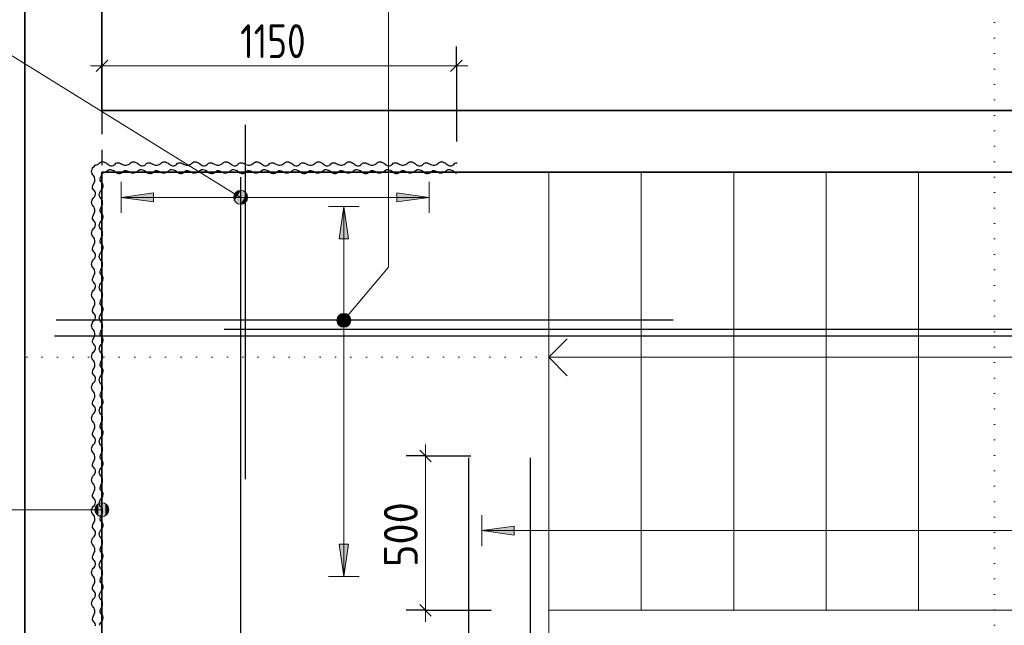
# Model space of a CAD drawing. Header units: millimetres. Extents: x 0 to 21005, y 0 to 14850.
# Tile 11 of 20: x 2322 to 5517, y 10582 to 12545. Entities that reach past the tile are written whole.
import ezdxf

# ---------------------------------------------------------------- set-up
doc = ezdxf.new("R2010")
doc.units = ezdxf.units.MM
doc.linetypes.add('______5', pattern=[550, 400, -50, 50, -50])
doc.linetypes.add('______9', pattern=[50, 0, -50])
doc.layers.add('ЖБ Лестница', color=7, linetype='Continuous', lineweight=25, true_color=0xe0e0ff)
doc.layers.add('ЖБ Стена верхний уровень', color=7, linetype='Continuous', lineweight=25, true_color=0x006e00)
for name, color, linetype, lineweight in [('Обрамление П-обр. равн.', 7, 'Continuous', 25), ('Общий01', 7, 'Continuous', 13), ('Общий02', 7, 'Continuous', 18), ('Примечания', 7, 'Continuous', 13), ('Размерная линия_ общее', 7, 'Continuous', 13), ('Текст_ общее', 7, 'Continuous', 25), ('Фоновоя арматура Х1', 7, 'Continuous', 25)]:
    doc.layers.add(name, color=color, linetype=linetype, lineweight=lineweight)
doc.layers.add('Оси', color=7, linetype='______5', true_color=0x656565)
doc.styles.add('ISOCPEUR', font='txt')

msp = doc.modelspace()

# ---------------------------------------------------------------- hatches: boundary and pattern name
at = {"layer": 'Общий02', "linetype": 'Continuous', "lineweight": 13, "transparency": 33554687}
for points in [[(2755.8, 11984.1), (2650.8, 11969.1), (2755.8, 11954.1)], [(3926.3, 10903.6), (3821.3, 10888.6), (3926.3, 10873.6)], [(3358.3, 10845.2), (3373.3, 10740.2), (3388.3, 10845.2)]]:
    msp.add_hatch(color=7, dxfattribs=at).paths.add_polyline_path(points)
for points in [[(3545.8, 11984.1), (3650.8, 11969.1), (3545.8, 11954.1)], [(3358.3, 11834.9), (3373.3, 11939.9), (3388.3, 11834.9)]]:
    msp.add_hatch(color=7, dxfattribs=at).paths.add_polyline_path(points, flags=16)
at = {"layer": 'Текст_ общее', "linetype": 'Continuous', "lineweight": 13, "transparency": 33554687}
for points in [[(3016.2, 11969.8), (3028.1, 11988.9), (3019.5, 11981)], [(3028.1, 11988.9), (3016.2, 11969.8), (3018.9, 11958.6)], [(3028.1, 11988.9), (3018.9, 11958.6), (3039.2, 11991.5)], [(3039.2, 11991.5), (3018.9, 11958.6), (3026.8, 11950)], [(3039.2, 11991.5), (3026.8, 11950), (3050.5, 11988.3)], [(3050.5, 11988.3), (3026.8, 11950), (3038, 11946.8)], [(3050.5, 11988.3), (3038, 11946.8), (3058.4, 11979.7)], [(3058.4, 11979.7), (3038, 11946.8), (3049.1, 11949.4)], [(3058.4, 11979.7), (3049.1, 11949.4), (3061, 11968.5)], [(3061, 11968.5), (3049.1, 11949.4), (3057.7, 11957.3)], [(3390.5, 11556), (3356.1, 11585), (3351.2, 11574.4)], [(3390.5, 11556), (3351.2, 11574.4), (3380.8, 11549.5)], [(3380.8, 11549.5), (3351.2, 11574.4), (3352.2, 11563)], [(3395.3, 11566.7), (3365.7, 11591.6), (3356.1, 11585)], [(3395.3, 11566.7), (3356.1, 11585), (3390.5, 11556)], [(3394.4, 11578.1), (3377.2, 11592.6), (3365.7, 11591.6)], [(3394.4, 11578.1), (3365.7, 11591.6), (3395.3, 11566.7)], [(3377.2, 11592.6), (3394.4, 11578.1), (3387.8, 11587.7)], [(3380.8, 11549.5), (3352.2, 11563), (3369.4, 11548.5)], [(3369.4, 11548.5), (3352.2, 11563), (3358.8, 11553.3)], [(2569.1, 10945.2), (2569.1, 10967.7), (2565.9, 10956.5)], [(2569.1, 10967.7), (2577.2, 10937.1), (2577.2, 10975.8)], [(2569.1, 10967.7), (2569.1, 10945.2), (2577.2, 10937.1)], [(2577.2, 10975.8), (2588.4, 10934), (2588.4, 10979)], [(2577.2, 10975.8), (2577.2, 10937.1), (2588.4, 10934)], [(2588.4, 10979), (2588.4, 10934), (2599.7, 10937.1)], [(2588.4, 10979), (2599.7, 10937.1), (2599.7, 10975.8)], [(2599.7, 10975.8), (2599.7, 10937.1), (2607.8, 10945.2)], [(2599.7, 10975.8), (2607.8, 10945.2), (2607.8, 10967.7)], [(2607.8, 10967.7), (2607.8, 10945.2), (2610.9, 10956.5)]]:
    msp.add_hatch(color=7, dxfattribs=at).paths.add_polyline_path(points)

# ---------------------------------------------------------------- linework, layer by layer
at = {"color": 7, "linetype": 'Continuous', "lineweight": 25, "transparency": 33554687}
for p, q in [((6193.8, 11540.5), (2984.6, 11540.5)), ((2434.6, 11520.5), (6410.1, 11520.5)), ((3778.6, 8801.5), (3778.7, 11124.7)), ((3778.6, 8801.5), (3778.7, 11124.7)), ((3978.6, 8801.5), (3978.7, 11124.7)), ((3978.6, 8801.5), (3978.7, 11124.7))]:
    msp.add_line(p, q, dxfattribs=at)
at = {"layer": 'ЖБ Лестница', "color": 253, "linetype": 'Continuous', "lineweight": 13, "true_color": 0xa0a0a0, "transparency": 33554687}
for p, q in [((4038.6, 12050.5), (4038.6, 10370.5)), ((4338.6, 12050.5), (4338.6, 10630.5)), ((4638.6, 12050.5), (4638.6, 10630.5)), ((4938.6, 12050.5), (4938.6, 10630.5)), ((5238.6, 12050.5), (5238.6, 10630.5)), ((4098.6, 11510.5), (4038.6, 11450.5)), ((6438.6, 11450.5), (4038.6, 11450.5)), ((4038.6, 11450.5), (4113.6, 11450.5)), ((4038.6, 11450.5), (4038.6, 11450.5)), ((4038.6, 11450.5), (4038.6, 11450.5)), ((4038.6, 11450.5), (4038.6, 11450.5)), ((4038.6, 11450.5), (4098.6, 11390.5)), ((6438.6, 10630.5), (4038.6, 10630.5))]:
    msp.add_line(p, q, dxfattribs=at)
at = {"layer": 'ЖБ Стена верхний уровень', "color": 7, "linetype": 'Continuous', "lineweight": 35, "transparency": 33554687}
for p, q in [((2338.6, 12573.7), (2338.6, 8700.5)), ((2588.6, 12250.5), (2588.6, 12573.7)), ((9088.6, 12250.5), (2588.6, 12250.5)), ((2588.6, 12050.5), (9088.6, 12050.5)), ((2588.6, 8950.5), (2588.6, 12050.5))]:
    msp.add_line(p, q, dxfattribs=at)
at = {"layer": 'Обрамление П-обр. равн.', "color": 7, "linetype": 'Continuous', "lineweight": 25, "transparency": 33554687}
msp.add_line((4442.3, 11570.5), (2439.6, 11570.5), dxfattribs=at)
at = {"layer": 'Общий01', "color": 7, "linetype": '______9', "lineweight": 13, "transparency": 33554687}
for p, q in [((5484.6, 12535.5), (5484.6, 10267.7)), ((1342.3, 11450.5), (7219.2, 11450.5))]:
    msp.add_line(p, q, dxfattribs=at)
at = {"layer": 'Общий02', "color": 251, "linetype": 'Continuous', "lineweight": 13, "true_color": 0x494949, "transparency": 33554687}
for p, q in [((2650.8, 11919.1), (2650.8, 12019.1)), ((3650.8, 11919.1), (3650.8, 12019.1)), ((2755.8, 11984.1), (2650.8, 11969.1)), ((2755.8, 11954.1), (2755.8, 11984.1)), ((3545.8, 11954.1), (3545.8, 11984.1)), ((3545.8, 11984.1), (3650.8, 11969.1)), ((3650.8, 11969.1), (2650.8, 11969.1)), ((2650.8, 11969.1), (2650.8, 11969.1)), ((2650.8, 11969.1), (2650.8, 11969.1)), ((2650.8, 11969.1), (2650.8, 11969.1)), ((2650.8, 11969.1), (2755.8, 11954.1)), ((2755.8, 11969.1), (2763.3, 11969.1)), ((3545.8, 11969.1), (3538.3, 11969.1)), ((3650.8, 11969.1), (3545.8, 11954.1)), ((3650.8, 11969.1), (3650.8, 11969.1)), ((3650.8, 11969.1), (3650.8, 11969.1)), ((3650.8, 11969.1), (3650.8, 11969.1)), ((3423.3, 11939.9), (3323.3, 11939.9)), ((3358.3, 11834.9), (3373.3, 11939.9)), ((3373.3, 11939.9), (3373.3, 10740.2)), ((3373.3, 11939.9), (3373.3, 11939.9)), ((3373.3, 11939.9), (3373.3, 11939.9)), ((3373.3, 11939.9), (3373.3, 11939.9)), ((3373.3, 11939.9), (3388.3, 11834.9)), ((3388.3, 11834.9), (3358.3, 11834.9)), ((3373.3, 11834.9), (3373.3, 11827.4)), ((3821.3, 10838.6), (3821.3, 10938.6)), ((3926.3, 10903.6), (3821.3, 10888.6)), ((3926.3, 10873.6), (3926.3, 10903.6)), ((6138.6, 10888.6), (3821.3, 10888.6)), ((3821.3, 10888.6), (3821.3, 10888.6)), ((3821.3, 10888.6), (3821.3, 10888.6)), ((3821.3, 10888.6), (3821.3, 10888.6)), ((3821.3, 10888.6), (3926.3, 10873.6)), ((3926.3, 10888.6), (3933.8, 10888.6)), ((3388.3, 10845.2), (3358.3, 10845.2)), ((3358.3, 10845.2), (3373.3, 10740.2)), ((3373.3, 10845.2), (3373.3, 10852.7)), ((3373.3, 10740.2), (3388.3, 10845.2)), ((3423.3, 10740.2), (3323.3, 10740.2)), ((3373.3, 10740.2), (3373.3, 10740.2)), ((3373.3, 10740.2), (3373.3, 10740.2)), ((3373.3, 10740.2), (3373.3, 10740.2))]:
    msp.add_line(p, q, dxfattribs=at)
at = {"layer": 'Оси', "color": 8, "linetype": '______5', "lineweight": -3, "transparency": 33554687}
msp.add_line((2588.4, 12573.7), (2588.4, 6949.1), dxfattribs=at)
at = {"layer": 'Примечания', "color": 7, "linetype": 'Continuous', "lineweight": 25, "transparency": 33554687}
msp.add_line((2590.4, 12050.5), (2590.4, 12050.5), dxfattribs=at)
for points in [[(2563.6, 12073.8), (2567.3, 12073.7), (2571.3, 12074.3), (2574.9, 12075.6), (2577.8, 12077.8), (2580.3, 12080.4), (2583.2, 12082.6), (2586.9, 12083.9), (2590.8, 12084.7), (2594.7, 12083.8), (2598.3, 12082.4), (2601.8, 12080.8), (2604.8, 12078.7), (2607.6, 12076.3), (2610.4, 12074.1), (2613.8, 12072.3), (2617.6, 12071.3), (2621.6, 12071.5), (2625.5, 12072.5), (2628.4, 12074.6), (2631, 12077.1), (2633.8, 12079.4), (2637.2, 12081.1), (2641.2, 12081.5), (2645.1, 12080.6), (2648.6, 12079), (2652, 12077.3), (2655.5, 12075.7), (2658.9, 12074.1), (2662.8, 12073.3), (2663.6, 12073.2)], [(2663.6, 12073.8), (2667.3, 12073.7), (2671.3, 12074.3), (2674.9, 12075.6), (2677.8, 12077.8), (2680.3, 12080.4), (2683.2, 12082.6), (2686.9, 12083.9), (2690.8, 12084.7), (2694.7, 12083.8), (2698.3, 12082.4), (2701.8, 12080.8), (2704.8, 12078.7), (2707.6, 12076.3), (2710.4, 12074.1), (2713.8, 12072.3), (2717.6, 12071.3), (2721.6, 12071.5), (2725.5, 12072.5), (2728.4, 12074.6), (2731, 12077.1), (2733.8, 12079.4), (2737.2, 12081.1), (2741.2, 12081.5), (2745.1, 12080.6), (2748.6, 12079), (2752, 12077.3), (2755.5, 12075.7), (2758.9, 12074.1), (2762.8, 12073.3), (2763.6, 12073.2)], [(2763.6, 12073.8), (2767.3, 12073.7), (2771.3, 12074.3), (2774.9, 12075.6), (2777.8, 12077.8), (2780.3, 12080.4), (2783.2, 12082.6), (2786.9, 12083.9), (2790.8, 12084.7), (2794.7, 12083.8), (2798.3, 12082.4), (2801.8, 12080.8), (2804.8, 12078.7), (2807.6, 12076.3), (2810.4, 12074.1), (2813.8, 12072.3), (2817.6, 12071.3), (2821.6, 12071.5), (2825.5, 12072.5), (2828.4, 12074.6), (2831, 12077.1), (2833.8, 12079.4), (2837.2, 12081.1), (2841.2, 12081.5), (2845.1, 12080.6), (2848.6, 12079), (2852, 12077.3), (2855.5, 12075.7), (2858.9, 12074.1), (2862.8, 12073.3), (2863.6, 12073.2)], [(2863.6, 12073.8), (2867.3, 12073.7), (2871.3, 12074.3), (2874.9, 12075.6), (2877.8, 12077.8), (2880.3, 12080.4), (2883.2, 12082.6), (2886.9, 12083.9), (2890.8, 12084.7), (2894.7, 12083.8), (2898.3, 12082.4), (2901.8, 12080.8), (2904.8, 12078.7), (2907.6, 12076.3), (2910.4, 12074.1), (2913.8, 12072.3), (2917.6, 12071.3), (2921.6, 12071.5), (2925.5, 12072.5), (2928.4, 12074.6), (2931, 12077.1), (2933.8, 12079.4), (2937.2, 12081.1), (2941.2, 12081.5), (2945.1, 12080.6), (2948.6, 12079), (2952, 12077.3), (2955.5, 12075.7), (2958.9, 12074.1), (2962.8, 12073.3), (2963.6, 12073.2)], [(2963.6, 12073.8), (2967.3, 12073.7), (2971.3, 12074.3), (2974.9, 12075.6), (2977.8, 12077.8), (2980.3, 12080.4), (2983.2, 12082.6), (2986.9, 12083.9), (2990.8, 12084.7), (2994.7, 12083.8), (2998.3, 12082.4), (3001.8, 12080.8), (3004.8, 12078.7), (3007.6, 12076.3), (3010.4, 12074.1), (3013.8, 12072.3), (3017.6, 12071.3), (3021.6, 12071.5), (3025.5, 12072.5), (3028.4, 12074.6), (3031, 12077.1), (3033.8, 12079.4), (3037.2, 12081.1), (3041.2, 12081.5), (3045.1, 12080.6), (3048.6, 12079), (3052, 12077.3), (3055.5, 12075.7), (3058.9, 12074.1), (3062.8, 12073.3), (3063.6, 12073.2)], [(3063.6, 12073.8), (3067.3, 12073.7), (3071.3, 12074.3), (3074.9, 12075.6), (3077.8, 12077.8), (3080.3, 12080.4), (3083.2, 12082.6), (3086.9, 12083.9), (3090.8, 12084.7), (3094.7, 12083.8), (3098.3, 12082.4), (3101.8, 12080.8), (3104.8, 12078.7), (3107.6, 12076.3), (3110.4, 12074.1), (3113.8, 12072.3), (3117.6, 12071.3), (3121.6, 12071.5), (3125.5, 12072.5), (3128.4, 12074.6), (3131, 12077.1), (3133.8, 12079.4), (3137.2, 12081.1), (3141.2, 12081.5), (3145.1, 12080.6), (3148.6, 12079), (3152, 12077.3), (3155.5, 12075.7), (3158.9, 12074.1), (3162.8, 12073.3), (3163.6, 12073.2)], [(3163.6, 12073.8), (3167.3, 12073.7), (3171.3, 12074.3), (3174.9, 12075.6), (3177.8, 12077.8), (3180.3, 12080.4), (3183.2, 12082.6), (3186.9, 12083.9), (3190.8, 12084.7), (3194.7, 12083.8), (3198.3, 12082.4), (3201.8, 12080.8), (3204.8, 12078.7), (3207.6, 12076.3), (3210.4, 12074.1), (3213.8, 12072.3), (3217.6, 12071.3), (3221.6, 12071.5), (3225.5, 12072.5), (3228.4, 12074.6), (3231, 12077.1), (3233.8, 12079.4), (3237.2, 12081.1), (3241.2, 12081.5), (3245.1, 12080.6), (3248.6, 12079), (3252, 12077.3), (3255.5, 12075.7), (3258.9, 12074.1), (3262.8, 12073.3), (3263.6, 12073.2)], [(3263.6, 12073.8), (3267.3, 12073.7), (3271.3, 12074.3), (3274.9, 12075.6), (3277.8, 12077.8), (3280.3, 12080.4), (3283.2, 12082.6), (3286.9, 12083.9), (3290.8, 12084.7), (3294.7, 12083.8), (3298.3, 12082.4), (3301.8, 12080.8), (3304.8, 12078.7), (3307.6, 12076.3), (3310.4, 12074.1), (3313.8, 12072.3), (3317.6, 12071.3), (3321.6, 12071.5), (3325.5, 12072.5), (3328.4, 12074.6), (3331, 12077.1), (3333.8, 12079.4), (3337.2, 12081.1), (3341.2, 12081.5), (3345.1, 12080.6), (3348.6, 12079), (3352, 12077.3), (3355.5, 12075.7), (3358.9, 12074.1), (3362.8, 12073.3), (3363.6, 12073.2)], [(3363.6, 12073.8), (3367.3, 12073.7), (3371.3, 12074.3), (3374.9, 12075.6), (3377.8, 12077.8), (3380.3, 12080.4), (3383.2, 12082.6), (3386.9, 12083.9), (3390.8, 12084.7), (3394.7, 12083.8), (3398.3, 12082.4), (3401.8, 12080.8), (3404.8, 12078.7), (3407.6, 12076.3), (3410.4, 12074.1), (3413.8, 12072.3), (3417.6, 12071.3), (3421.6, 12071.5), (3425.5, 12072.5), (3428.4, 12074.6), (3431, 12077.1), (3433.8, 12079.4), (3437.2, 12081.1), (3441.2, 12081.5), (3445.1, 12080.6), (3448.6, 12079), (3452, 12077.3), (3455.5, 12075.7), (3458.9, 12074.1), (3462.8, 12073.3), (3463.6, 12073.2)], [(3463.6, 12073.8), (3467.3, 12073.7), (3471.3, 12074.3), (3474.9, 12075.6), (3477.8, 12077.8), (3480.3, 12080.4), (3483.2, 12082.6), (3486.9, 12083.9), (3490.8, 12084.7), (3494.7, 12083.8), (3498.3, 12082.4), (3501.8, 12080.8), (3504.8, 12078.7), (3507.6, 12076.3), (3510.4, 12074.1), (3513.8, 12072.3), (3517.6, 12071.3), (3521.6, 12071.5), (3525.5, 12072.5), (3528.4, 12074.6), (3531, 12077.1), (3533.8, 12079.4), (3537.2, 12081.1), (3541.2, 12081.5), (3545.1, 12080.6), (3548.6, 12079), (3552, 12077.3), (3555.5, 12075.7), (3558.9, 12074.1), (3562.8, 12073.3), (3563.6, 12073.2)], [(3563.6, 12073.8), (3567.3, 12073.7), (3571.3, 12074.3), (3574.9, 12075.6), (3577.8, 12077.8), (3580.3, 12080.4), (3583.2, 12082.6), (3586.9, 12083.9), (3590.8, 12084.7), (3594.7, 12083.8), (3598.3, 12082.4), (3601.8, 12080.8), (3604.8, 12078.7), (3607.6, 12076.3), (3610.4, 12074.1), (3613.8, 12072.3), (3617.6, 12071.3), (3621.6, 12071.5), (3625.5, 12072.5), (3628.4, 12074.6), (3631, 12077.1), (3633.8, 12079.4), (3637.2, 12081.1), (3641.2, 12081.5), (3645.1, 12080.6), (3648.6, 12079), (3652, 12077.3), (3655.5, 12075.7), (3658.9, 12074.1), (3662.8, 12073.3), (3663.6, 12073.2)], [(3663.6, 12073.8), (3667.3, 12073.7), (3671.3, 12074.3), (3674.9, 12075.6), (3677.8, 12077.8), (3680.3, 12080.4), (3683.2, 12082.6), (3686.9, 12083.9), (3690.8, 12084.7), (3694.7, 12083.8), (3698.3, 12082.4), (3701.8, 12080.8), (3704.8, 12078.7), (3707.6, 12076.3), (3710.4, 12074.1), (3713.8, 12072.3), (3717.6, 12071.3), (3721.6, 12071.5), (3725.5, 12072.5), (3728.4, 12074.6), (3731, 12077.1), (3733.8, 12079.4), (3737.2, 12081.1), (3741.2, 12081.5), (3741.6, 12081.4)], [(2565.4, 12025.5), (2565.4, 12029.2), (2564.8, 12033.2), (2563.5, 12036.8), (2561.3, 12039.7), (2558.7, 12042.2), (2556.6, 12045.1), (2555.2, 12048.8), (2554.5, 12052.7), (2555.3, 12056.6), (2556.7, 12060.2), (2558.4, 12063.7), (2560.5, 12066.7), (2562.8, 12069.5), (2565.1, 12072.3), (2566.8, 12075.5)], [(2590.4, 11950.5), (2590.4, 11954.2), (2589.8, 11958.2), (2588.5, 11961.8), (2586.3, 11964.7), (2583.7, 11967.2), (2581.6, 11970.1), (2580.2, 11973.8), (2579.5, 11977.7), (2580.3, 11981.6), (2581.7, 11985.2), (2583.4, 11988.7), (2585.5, 11991.7), (2587.8, 11994.5), (2590.1, 11997.3), (2591.9, 12000.7), (2592.8, 12004.5), (2592.7, 12008.5), (2591.6, 12012.4), (2589.5, 12015.3), (2587, 12017.9), (2584.7, 12020.7), (2583, 12024.1), (2582.6, 12028.1), (2583.6, 12032), (2585.1, 12035.5), (2586.8, 12038.9), (2588.5, 12042.4), (2590.1, 12045.8), (2590.8, 12049.7), (2590.9, 12050.5)], [(2588.6, 12048.8), (2592.3, 12048.7), (2596.3, 12049.3), (2599.9, 12050.6), (2602.8, 12052.8), (2605.3, 12055.4), (2608.2, 12057.6), (2611.9, 12058.9), (2615.8, 12059.7), (2619.7, 12058.8), (2623.3, 12057.4), (2626.8, 12055.8), (2629.8, 12053.7), (2632.6, 12051.4), (2635.4, 12049.1), (2638.8, 12047.3), (2642.6, 12046.3), (2646.6, 12046.5), (2650.5, 12047.5), (2653.4, 12049.6), (2656, 12052.1), (2658.8, 12054.4), (2662.2, 12056.1), (2666.2, 12056.5), (2670.1, 12055.6), (2673.6, 12054), (2677, 12052.3), (2680.5, 12050.7), (2683.9, 12049.1), (2687.8, 12048.3), (2688.6, 12048.2)], [(2688.6, 12048.8), (2692.3, 12048.7), (2696.3, 12049.3), (2699.9, 12050.6), (2702.8, 12052.8), (2705.3, 12055.4), (2708.2, 12057.6), (2711.9, 12058.9), (2715.8, 12059.7), (2719.7, 12058.8), (2723.3, 12057.4), (2726.8, 12055.8), (2729.8, 12053.7), (2732.6, 12051.4), (2735.4, 12049.1), (2738.8, 12047.3), (2742.6, 12046.3), (2746.6, 12046.5), (2750.5, 12047.5), (2753.4, 12049.6), (2756, 12052.1), (2758.8, 12054.4), (2762.2, 12056.1), (2766.2, 12056.5), (2770.1, 12055.6), (2773.6, 12054), (2777, 12052.3), (2780.5, 12050.7), (2783.9, 12049.1), (2787.8, 12048.3), (2788.6, 12048.2)], [(2788.6, 12048.8), (2792.3, 12048.7), (2796.3, 12049.3), (2799.9, 12050.6), (2802.8, 12052.8), (2805.3, 12055.4), (2808.2, 12057.6), (2811.9, 12058.9), (2815.8, 12059.7), (2819.7, 12058.8), (2823.3, 12057.4), (2826.8, 12055.8), (2829.8, 12053.7), (2832.6, 12051.4), (2835.4, 12049.1), (2838.8, 12047.3), (2842.6, 12046.3), (2846.6, 12046.5), (2850.5, 12047.5), (2853.4, 12049.6), (2856, 12052.1), (2858.8, 12054.4), (2862.2, 12056.1), (2866.2, 12056.5), (2870.1, 12055.6), (2873.6, 12054), (2877, 12052.3), (2880.5, 12050.7), (2883.9, 12049.1), (2887.8, 12048.3), (2888.6, 12048.2)], [(2888.6, 12048.8), (2892.3, 12048.7), (2896.3, 12049.3), (2899.9, 12050.6), (2902.8, 12052.8), (2905.3, 12055.4), (2908.2, 12057.6), (2911.9, 12058.9), (2915.8, 12059.7), (2919.7, 12058.8), (2923.3, 12057.4), (2926.8, 12055.8), (2929.8, 12053.7), (2932.6, 12051.4), (2935.4, 12049.1), (2938.8, 12047.3), (2942.6, 12046.3), (2946.6, 12046.5), (2950.5, 12047.5), (2953.4, 12049.6), (2956, 12052.1), (2958.8, 12054.4), (2962.2, 12056.1), (2966.2, 12056.5), (2970.1, 12055.6), (2973.6, 12054), (2977, 12052.3), (2980.5, 12050.7), (2983.9, 12049.1), (2987.8, 12048.3), (2988.6, 12048.2)], [(2988.6, 12048.8), (2992.3, 12048.7), (2996.3, 12049.3), (2999.9, 12050.6), (3002.8, 12052.8), (3005.3, 12055.4), (3008.2, 12057.6), (3011.9, 12058.9), (3015.8, 12059.7), (3019.7, 12058.8), (3023.3, 12057.4), (3026.8, 12055.8), (3029.8, 12053.7), (3032.6, 12051.4), (3035.4, 12049.1), (3038.8, 12047.3), (3042.6, 12046.3), (3046.6, 12046.5), (3050.5, 12047.5), (3053.4, 12049.6), (3056, 12052.1), (3058.8, 12054.4), (3062.2, 12056.1), (3066.2, 12056.5), (3070.1, 12055.6), (3073.6, 12054), (3077, 12052.3), (3080.5, 12050.7), (3083.9, 12049.1), (3087.8, 12048.3), (3088.6, 12048.2)], [(3088.6, 12048.8), (3092.3, 12048.7), (3096.3, 12049.3), (3099.9, 12050.6), (3102.8, 12052.8), (3105.3, 12055.4), (3108.2, 12057.6), (3111.9, 12058.9), (3115.8, 12059.7), (3119.7, 12058.8), (3123.3, 12057.4), (3126.8, 12055.8), (3129.8, 12053.7), (3132.6, 12051.4), (3135.4, 12049.1), (3138.8, 12047.3), (3142.6, 12046.3), (3146.6, 12046.5), (3150.5, 12047.5), (3153.4, 12049.6), (3156, 12052.1), (3158.8, 12054.4), (3162.2, 12056.1), (3166.2, 12056.5), (3170.1, 12055.6), (3173.6, 12054), (3177, 12052.3), (3180.5, 12050.7), (3183.9, 12049.1), (3187.8, 12048.3), (3188.6, 12048.2)], [(3188.6, 12048.8), (3192.3, 12048.7), (3196.3, 12049.3), (3199.9, 12050.6), (3202.8, 12052.8), (3205.3, 12055.4), (3208.2, 12057.6), (3211.9, 12058.9), (3215.8, 12059.7), (3219.7, 12058.8), (3223.3, 12057.4), (3226.8, 12055.8), (3229.8, 12053.7), (3232.6, 12051.4), (3235.4, 12049.1), (3238.8, 12047.3), (3242.6, 12046.3), (3246.6, 12046.5), (3250.5, 12047.5), (3253.4, 12049.6), (3256, 12052.1), (3258.8, 12054.4), (3262.2, 12056.1), (3266.2, 12056.5), (3270.1, 12055.6), (3273.6, 12054), (3277, 12052.3), (3280.5, 12050.7), (3283.9, 12049.1), (3287.8, 12048.3), (3288.6, 12048.2)], [(3288.6, 12048.8), (3292.3, 12048.7), (3296.3, 12049.3), (3299.9, 12050.6), (3302.8, 12052.8), (3305.3, 12055.4), (3308.2, 12057.6), (3311.9, 12058.9), (3315.8, 12059.7), (3319.7, 12058.8), (3323.3, 12057.4), (3326.8, 12055.8), (3329.8, 12053.7), (3332.6, 12051.4), (3335.4, 12049.1), (3338.8, 12047.3), (3342.6, 12046.3), (3346.6, 12046.5), (3350.5, 12047.5), (3353.4, 12049.6), (3356, 12052.1), (3358.8, 12054.4), (3362.2, 12056.1), (3366.2, 12056.5), (3370.1, 12055.6), (3373.6, 12054), (3377, 12052.3), (3380.5, 12050.7), (3383.9, 12049.1), (3387.8, 12048.3), (3388.6, 12048.2)], [(3388.6, 12048.8), (3392.3, 12048.7), (3396.3, 12049.3), (3399.9, 12050.6), (3402.8, 12052.8), (3405.3, 12055.4), (3408.2, 12057.6), (3411.9, 12058.9), (3415.8, 12059.7), (3419.7, 12058.8), (3423.3, 12057.4), (3426.8, 12055.8), (3429.8, 12053.7), (3432.6, 12051.4), (3435.4, 12049.1), (3438.8, 12047.3), (3442.6, 12046.3), (3446.6, 12046.5), (3450.5, 12047.5), (3453.4, 12049.6), (3456, 12052.1), (3458.8, 12054.4), (3462.2, 12056.1), (3466.2, 12056.5), (3470.1, 12055.6), (3473.6, 12054), (3477, 12052.3), (3480.5, 12050.7), (3483.9, 12049.1), (3487.8, 12048.3), (3488.6, 12048.2)], [(3488.6, 12048.8), (3492.3, 12048.7), (3496.3, 12049.3), (3499.9, 12050.6), (3502.8, 12052.8), (3505.3, 12055.4), (3508.2, 12057.6), (3511.9, 12058.9), (3515.8, 12059.7), (3519.7, 12058.8), (3523.3, 12057.4), (3526.8, 12055.8), (3529.8, 12053.7), (3532.6, 12051.4), (3535.4, 12049.1), (3538.8, 12047.3), (3542.6, 12046.3), (3546.6, 12046.5), (3550.5, 12047.5), (3553.4, 12049.6), (3556, 12052.1), (3558.8, 12054.4), (3562.2, 12056.1), (3566.2, 12056.5), (3570.1, 12055.6), (3573.6, 12054), (3577, 12052.3), (3580.5, 12050.7), (3583.9, 12049.1), (3587.8, 12048.3), (3588.6, 12048.2)], [(3588.6, 12048.8), (3592.3, 12048.7), (3596.3, 12049.3), (3599.9, 12050.6), (3602.8, 12052.8), (3605.3, 12055.4), (3608.2, 12057.6), (3611.9, 12058.9), (3615.8, 12059.7), (3619.7, 12058.8), (3623.3, 12057.4), (3626.8, 12055.8), (3629.8, 12053.7), (3632.6, 12051.4), (3635.4, 12049.1), (3638.8, 12047.3), (3642.6, 12046.3), (3646.6, 12046.5), (3650.5, 12047.5), (3653.4, 12049.6), (3656, 12052.1), (3658.8, 12054.4), (3662.2, 12056.1), (3666.2, 12056.5), (3670.1, 12055.6), (3673.6, 12054), (3677, 12052.3), (3680.5, 12050.7), (3683.9, 12049.1), (3687.8, 12048.3), (3688.6, 12048.2)], [(3688.6, 12048.8), (3692.3, 12048.7), (3696.3, 12049.3), (3699.9, 12050.6), (3702.8, 12052.8), (3705.3, 12055.4), (3708.2, 12057.6), (3711.9, 12058.9), (3715.8, 12059.7), (3719.7, 12058.8), (3723.3, 12057.4), (3726.8, 12055.8), (3729.8, 12053.7), (3732.6, 12051.4), (3735.4, 12049.1), (3738.6, 12047.4)], [(2565.4, 11925.5), (2565.4, 11929.2), (2564.8, 11933.2), (2563.5, 11936.8), (2561.3, 11939.7), (2558.7, 11942.2), (2556.6, 11945.1), (2555.2, 11948.8), (2554.5, 11952.7), (2555.3, 11956.6), (2556.7, 11960.2), (2558.4, 11963.7), (2560.5, 11966.7), (2562.8, 11969.5), (2565.1, 11972.3), (2566.9, 11975.7), (2567.8, 11979.5), (2567.7, 11983.5), (2566.6, 11987.4), (2564.5, 11990.3), (2562, 11992.9), (2559.7, 11995.7), (2558, 11999.1), (2557.6, 12003.1), (2558.6, 12007), (2560.1, 12010.5), (2561.8, 12013.9), (2563.5, 12017.4), (2565.1, 12020.8), (2565.8, 12024.7), (2565.9, 12025.5)], [(2590.4, 11850.5), (2590.4, 11854.2), (2589.8, 11858.2), (2588.5, 11861.8), (2586.3, 11864.7), (2583.7, 11867.2), (2581.6, 11870.1), (2580.2, 11873.8), (2579.5, 11877.7), (2580.3, 11881.6), (2581.7, 11885.2), (2583.4, 11888.7), (2585.5, 11891.7), (2587.8, 11894.5), (2590.1, 11897.3), (2591.9, 11900.7), (2592.8, 11904.5), (2592.7, 11908.5), (2591.6, 11912.4), (2589.5, 11915.3), (2587, 11917.9), (2584.7, 11920.7), (2583, 11924.1), (2582.6, 11928.1), (2583.6, 11932), (2585.1, 11935.5), (2586.8, 11938.9), (2588.5, 11942.4), (2590.1, 11945.8), (2590.8, 11949.7), (2590.9, 11950.5)], [(2565.4, 11825.5), (2565.4, 11829.2), (2564.8, 11833.2), (2563.5, 11836.8), (2561.3, 11839.7), (2558.7, 11842.2), (2556.6, 11845.1), (2555.2, 11848.8), (2554.5, 11852.7), (2555.3, 11856.6), (2556.7, 11860.2), (2558.4, 11863.7), (2560.5, 11866.7), (2562.8, 11869.5), (2565.1, 11872.3), (2566.9, 11875.7), (2567.8, 11879.5), (2567.7, 11883.5), (2566.6, 11887.4), (2564.5, 11890.3), (2562, 11892.9), (2559.7, 11895.7), (2558, 11899.1), (2557.6, 11903.1), (2558.6, 11907), (2560.1, 11910.5), (2561.8, 11913.9), (2563.5, 11917.4), (2565.1, 11920.8), (2565.8, 11924.7), (2565.9, 11925.5)], [(2565.4, 11725.5), (2565.4, 11729.2), (2564.8, 11733.2), (2563.5, 11736.8), (2561.3, 11739.7), (2558.7, 11742.2), (2556.6, 11745.1), (2555.2, 11748.8), (2554.5, 11752.7), (2555.3, 11756.6), (2556.7, 11760.2), (2558.4, 11763.7), (2560.5, 11766.7), (2562.8, 11769.5), (2565.1, 11772.3), (2566.9, 11775.7), (2567.8, 11779.5), (2567.7, 11783.5), (2566.6, 11787.4), (2564.5, 11790.3), (2562, 11792.9), (2559.7, 11795.7), (2558, 11799.1), (2557.6, 11803.1), (2558.6, 11807), (2560.1, 11810.5), (2561.8, 11813.9), (2563.5, 11817.4), (2565.1, 11820.8), (2565.8, 11824.7), (2565.9, 11825.5)], [(2590.4, 11750.5), (2590.4, 11754.2), (2589.8, 11758.2), (2588.5, 11761.8), (2586.3, 11764.7), (2583.7, 11767.2), (2581.6, 11770.1), (2580.2, 11773.8), (2579.5, 11777.7), (2580.3, 11781.6), (2581.7, 11785.2), (2583.4, 11788.7), (2585.5, 11791.7), (2587.8, 11794.5), (2590.1, 11797.3), (2591.9, 11800.7), (2592.8, 11804.5), (2592.7, 11808.5), (2591.6, 11812.4), (2589.5, 11815.3), (2587, 11817.9), (2584.7, 11820.7), (2583, 11824.1), (2582.6, 11828.1), (2583.6, 11832), (2585.1, 11835.5), (2586.8, 11838.9), (2588.5, 11842.4), (2590.1, 11845.8), (2590.8, 11849.7), (2590.9, 11850.5)], [(2590.4, 11650.5), (2590.4, 11654.2), (2589.8, 11658.2), (2588.5, 11661.8), (2586.3, 11664.7), (2583.7, 11667.2), (2581.6, 11670.1), (2580.2, 11673.8), (2579.5, 11677.7), (2580.3, 11681.6), (2581.7, 11685.2), (2583.4, 11688.7), (2585.5, 11691.7), (2587.8, 11694.5), (2590.1, 11697.3), (2591.9, 11700.7), (2592.8, 11704.5), (2592.7, 11708.5), (2591.6, 11712.4), (2589.5, 11715.3), (2587, 11717.9), (2584.7, 11720.7), (2583, 11724.1), (2582.6, 11728.1), (2583.6, 11732), (2585.1, 11735.5), (2586.8, 11738.9), (2588.5, 11742.4), (2590.1, 11745.8), (2590.8, 11749.7), (2590.9, 11750.5)], [(2565.4, 11625.5), (2565.4, 11629.2), (2564.8, 11633.2), (2563.5, 11636.8), (2561.3, 11639.7), (2558.7, 11642.2), (2556.6, 11645.1), (2555.2, 11648.8), (2554.5, 11652.7), (2555.3, 11656.6), (2556.7, 11660.2), (2558.4, 11663.7), (2560.5, 11666.7), (2562.8, 11669.5), (2565.1, 11672.3), (2566.9, 11675.7), (2567.8, 11679.5), (2567.7, 11683.5), (2566.6, 11687.4), (2564.5, 11690.3), (2562, 11692.9), (2559.7, 11695.7), (2558, 11699.1), (2557.6, 11703.1), (2558.6, 11707), (2560.1, 11710.5), (2561.8, 11713.9), (2563.5, 11717.4), (2565.1, 11720.8), (2565.8, 11724.7), (2565.9, 11725.5)], [(2590.4, 11550.5), (2590.4, 11554.2), (2589.8, 11558.2), (2588.5, 11561.8), (2586.3, 11564.7), (2583.7, 11567.2), (2581.6, 11570.1), (2580.2, 11573.8), (2579.5, 11577.7), (2580.3, 11581.6), (2581.7, 11585.2), (2583.4, 11588.7), (2585.5, 11591.7), (2587.8, 11594.5), (2590.1, 11597.3), (2591.9, 11600.7), (2592.8, 11604.5), (2592.7, 11608.5), (2591.6, 11612.4), (2589.5, 11615.3), (2587, 11617.9), (2584.7, 11620.7), (2583, 11624.1), (2582.6, 11628.1), (2583.6, 11632), (2585.1, 11635.5), (2586.8, 11638.9), (2588.5, 11642.4), (2590.1, 11645.8), (2590.8, 11649.7), (2590.9, 11650.5)], [(2565.4, 11525.5), (2565.4, 11529.2), (2564.8, 11533.2), (2563.5, 11536.8), (2561.3, 11539.7), (2558.7, 11542.2), (2556.6, 11545.1), (2555.2, 11548.8), (2554.5, 11552.7), (2555.3, 11556.6), (2556.7, 11560.2), (2558.4, 11563.7), (2560.5, 11566.7), (2562.8, 11569.5), (2565.1, 11572.3), (2566.9, 11575.7), (2567.8, 11579.5), (2567.7, 11583.5), (2566.6, 11587.4), (2564.5, 11590.3), (2562, 11592.9), (2559.7, 11595.7), (2558, 11599.1), (2557.6, 11603.1), (2558.6, 11607), (2560.1, 11610.5), (2561.8, 11613.9), (2563.5, 11617.4), (2565.1, 11620.8), (2565.8, 11624.7), (2565.9, 11625.5)], [(2590.4, 11450.5), (2590.4, 11454.2), (2589.8, 11458.2), (2588.5, 11461.8), (2586.3, 11464.7), (2583.7, 11467.2), (2581.6, 11470.1), (2580.2, 11473.8), (2579.5, 11477.7), (2580.3, 11481.6), (2581.7, 11485.2), (2583.4, 11488.7), (2585.5, 11491.7), (2587.8, 11494.5), (2590.1, 11497.3), (2591.9, 11500.7), (2592.8, 11504.5), (2592.7, 11508.5), (2591.6, 11512.4), (2589.5, 11515.3), (2587, 11517.9), (2584.7, 11520.7), (2583, 11524.1), (2582.6, 11528.1), (2583.6, 11532), (2585.1, 11535.5), (2586.8, 11538.9), (2588.5, 11542.4), (2590.1, 11545.8), (2590.8, 11549.7), (2590.9, 11550.5)], [(2565.4, 11425.5), (2565.4, 11429.2), (2564.8, 11433.2), (2563.5, 11436.8), (2561.3, 11439.7), (2558.7, 11442.2), (2556.6, 11445.1), (2555.2, 11448.8), (2554.5, 11452.7), (2555.3, 11456.6), (2556.7, 11460.2), (2558.4, 11463.7), (2560.5, 11466.7), (2562.8, 11469.5), (2565.1, 11472.3), (2566.9, 11475.7), (2567.8, 11479.5), (2567.7, 11483.5), (2566.6, 11487.4), (2564.5, 11490.3), (2562, 11492.9), (2559.7, 11495.7), (2558, 11499.1), (2557.6, 11503.1), (2558.6, 11507), (2560.1, 11510.5), (2561.8, 11513.9), (2563.5, 11517.4), (2565.1, 11520.8), (2565.8, 11524.7), (2565.9, 11525.5)], [(2590.4, 11350.5), (2590.4, 11354.2), (2589.8, 11358.2), (2588.5, 11361.8), (2586.3, 11364.7), (2583.7, 11367.2), (2581.6, 11370.1), (2580.2, 11373.8), (2579.5, 11377.7), (2580.3, 11381.6), (2581.7, 11385.2), (2583.4, 11388.7), (2585.5, 11391.7), (2587.8, 11394.5), (2590.1, 11397.3), (2591.9, 11400.7), (2592.8, 11404.5), (2592.7, 11408.5), (2591.6, 11412.4), (2589.5, 11415.3), (2587, 11417.9), (2584.7, 11420.7), (2583, 11424.1), (2582.6, 11428.1), (2583.6, 11432), (2585.1, 11435.5), (2586.8, 11438.9), (2588.5, 11442.4), (2590.1, 11445.8), (2590.8, 11449.7), (2590.9, 11450.5)], [(2565.4, 11325.5), (2565.4, 11329.2), (2564.8, 11333.2), (2563.5, 11336.8), (2561.3, 11339.7), (2558.7, 11342.2), (2556.6, 11345.1), (2555.2, 11348.8), (2554.5, 11352.7), (2555.3, 11356.6), (2556.7, 11360.2), (2558.4, 11363.7), (2560.5, 11366.7), (2562.8, 11369.5), (2565.1, 11372.3), (2566.9, 11375.7), (2567.8, 11379.5), (2567.7, 11383.5), (2566.6, 11387.4), (2564.5, 11390.3), (2562, 11392.9), (2559.7, 11395.7), (2558, 11399.1), (2557.6, 11403.1), (2558.6, 11407), (2560.1, 11410.5), (2561.8, 11413.9), (2563.5, 11417.4), (2565.1, 11420.8), (2565.8, 11424.7), (2565.9, 11425.5)], [(2590.4, 11250.5), (2590.4, 11254.2), (2589.8, 11258.2), (2588.5, 11261.8), (2586.3, 11264.7), (2583.7, 11267.2), (2581.6, 11270.1), (2580.2, 11273.8), (2579.5, 11277.7), (2580.3, 11281.6), (2581.7, 11285.2), (2583.4, 11288.7), (2585.5, 11291.7), (2587.8, 11294.5), (2590.1, 11297.3), (2591.9, 11300.7), (2592.8, 11304.5), (2592.7, 11308.5), (2591.6, 11312.4), (2589.5, 11315.3), (2587, 11317.9), (2584.7, 11320.7), (2583, 11324.1), (2582.6, 11328.1), (2583.6, 11332), (2585.1, 11335.5), (2586.8, 11338.9), (2588.5, 11342.4), (2590.1, 11345.8), (2590.8, 11349.7), (2590.9, 11350.5)], [(2565.4, 11225.5), (2565.4, 11229.2), (2564.8, 11233.2), (2563.5, 11236.8), (2561.3, 11239.7), (2558.7, 11242.2), (2556.6, 11245.1), (2555.2, 11248.8), (2554.5, 11252.7), (2555.3, 11256.6), (2556.7, 11260.2), (2558.4, 11263.7), (2560.5, 11266.7), (2562.8, 11269.5), (2565.1, 11272.3), (2566.9, 11275.7), (2567.8, 11279.5), (2567.7, 11283.5), (2566.6, 11287.4), (2564.5, 11290.3), (2562, 11292.9), (2559.7, 11295.7), (2558, 11299.1), (2557.6, 11303.1), (2558.6, 11307), (2560.1, 11310.5), (2561.8, 11313.9), (2563.5, 11317.4), (2565.1, 11320.8), (2565.8, 11324.7), (2565.9, 11325.5)], [(2590.4, 11150.5), (2590.4, 11154.2), (2589.8, 11158.2), (2588.5, 11161.8), (2586.3, 11164.7), (2583.7, 11167.2), (2581.6, 11170.1), (2580.2, 11173.8), (2579.5, 11177.7), (2580.3, 11181.6), (2581.7, 11185.2), (2583.4, 11188.7), (2585.5, 11191.7), (2587.8, 11194.5), (2590.1, 11197.3), (2591.9, 11200.7), (2592.8, 11204.5), (2592.7, 11208.5), (2591.6, 11212.4), (2589.5, 11215.3), (2587, 11217.9), (2584.7, 11220.7), (2583, 11224.1), (2582.6, 11228.1), (2583.6, 11232), (2585.1, 11235.5), (2586.8, 11238.9), (2588.5, 11242.4), (2590.1, 11245.8), (2590.8, 11249.7), (2590.9, 11250.5)], [(2565.4, 11125.5), (2565.4, 11129.2), (2564.8, 11133.2), (2563.5, 11136.8), (2561.3, 11139.7), (2558.7, 11142.2), (2556.6, 11145.1), (2555.2, 11148.8), (2554.5, 11152.7), (2555.3, 11156.6), (2556.7, 11160.2), (2558.4, 11163.7), (2560.5, 11166.7), (2562.8, 11169.5), (2565.1, 11172.3), (2566.9, 11175.7), (2567.8, 11179.5), (2567.7, 11183.5), (2566.6, 11187.4), (2564.5, 11190.3), (2562, 11192.9), (2559.7, 11195.7), (2558, 11199.1), (2557.6, 11203.1), (2558.6, 11207), (2560.1, 11210.5), (2561.8, 11213.9), (2563.5, 11217.4), (2565.1, 11220.8), (2565.8, 11224.7), (2565.9, 11225.5)], [(2565.4, 11025.5), (2565.4, 11029.2), (2564.8, 11033.2), (2563.5, 11036.8), (2561.3, 11039.7), (2558.7, 11042.2), (2556.6, 11045.1), (2555.2, 11048.8), (2554.5, 11052.7), (2555.3, 11056.6), (2556.7, 11060.2), (2558.4, 11063.7), (2560.5, 11066.7), (2562.8, 11069.5), (2565.1, 11072.3), (2566.9, 11075.7), (2567.8, 11079.5), (2567.7, 11083.5), (2566.6, 11087.4), (2564.5, 11090.3), (2562, 11092.9), (2559.7, 11095.7), (2558, 11099.1), (2557.6, 11103.1), (2558.6, 11107), (2560.1, 11110.5), (2561.8, 11113.9), (2563.5, 11117.4), (2565.1, 11120.8), (2565.8, 11124.7), (2565.9, 11125.5)], [(2590.4, 11050.5), (2590.4, 11054.2), (2589.8, 11058.2), (2588.5, 11061.8), (2586.3, 11064.7), (2583.7, 11067.2), (2581.6, 11070.1), (2580.2, 11073.8), (2579.5, 11077.7), (2580.3, 11081.6), (2581.7, 11085.2), (2583.4, 11088.7), (2585.5, 11091.7), (2587.8, 11094.5), (2590.1, 11097.3), (2591.9, 11100.7), (2592.8, 11104.5), (2592.7, 11108.5), (2591.6, 11112.4), (2589.5, 11115.3), (2587, 11117.9), (2584.7, 11120.7), (2583, 11124.1), (2582.6, 11128.1), (2583.6, 11132), (2585.1, 11135.5), (2586.8, 11138.9), (2588.5, 11142.4), (2590.1, 11145.8), (2590.8, 11149.7), (2590.9, 11150.5)], [(2565.4, 10925.5), (2565.4, 10929.2), (2564.8, 10933.2), (2563.5, 10936.8), (2561.3, 10939.7), (2558.7, 10942.2), (2556.6, 10945.1), (2555.2, 10948.8), (2554.5, 10952.7), (2555.3, 10956.6), (2556.7, 10960.2), (2558.4, 10963.7), (2560.5, 10966.7), (2562.8, 10969.5), (2565.1, 10972.3), (2566.9, 10975.7), (2567.8, 10979.5), (2567.7, 10983.5), (2566.6, 10987.4), (2564.5, 10990.3), (2562, 10992.9), (2559.7, 10995.7), (2558, 10999.1), (2557.6, 11003.1), (2558.6, 11007), (2560.1, 11010.5), (2561.8, 11013.9), (2563.5, 11017.4), (2565.1, 11020.8), (2565.8, 11024.7), (2565.9, 11025.5)], [(2590.4, 10950.5), (2590.4, 10954.2), (2589.8, 10958.2), (2588.5, 10961.8), (2586.3, 10964.7), (2583.7, 10967.2), (2581.6, 10970.1), (2580.2, 10973.8), (2579.5, 10977.7), (2580.3, 10981.6), (2581.7, 10985.2), (2583.4, 10988.7), (2585.5, 10991.7), (2587.8, 10994.5), (2590.1, 10997.3), (2591.9, 11000.7), (2592.8, 11004.5), (2592.7, 11008.5), (2591.6, 11012.4), (2589.5, 11015.3), (2587, 11017.9), (2584.7, 11020.7), (2583, 11024.1), (2582.6, 11028.1), (2583.6, 11032), (2585.1, 11035.5), (2586.8, 11038.9), (2588.5, 11042.4), (2590.1, 11045.8), (2590.8, 11049.7), (2590.9, 11050.5)], [(2590.4, 10850.5), (2590.4, 10854.2), (2589.8, 10858.2), (2588.5, 10861.8), (2586.3, 10864.7), (2583.7, 10867.2), (2581.6, 10870.1), (2580.2, 10873.8), (2579.5, 10877.7), (2580.3, 10881.6), (2581.7, 10885.2), (2583.4, 10888.7), (2585.5, 10891.7), (2587.8, 10894.5), (2590.1, 10897.3), (2591.9, 10900.7), (2592.8, 10904.5), (2592.7, 10908.5), (2591.6, 10912.4), (2589.5, 10915.3), (2587, 10917.9), (2584.7, 10920.7), (2583, 10924.1), (2582.6, 10928.1), (2583.6, 10932), (2585.1, 10935.5), (2586.8, 10938.9), (2588.5, 10942.4), (2590.1, 10945.8), (2590.8, 10949.7), (2590.9, 10950.5)], [(2565.4, 10825.5), (2565.4, 10829.2), (2564.8, 10833.2), (2563.5, 10836.8), (2561.3, 10839.7), (2558.7, 10842.2), (2556.6, 10845.1), (2555.2, 10848.8), (2554.5, 10852.7), (2555.3, 10856.6), (2556.7, 10860.2), (2558.4, 10863.7), (2560.5, 10866.7), (2562.8, 10869.5), (2565.1, 10872.3), (2566.9, 10875.7), (2567.8, 10879.5), (2567.7, 10883.5), (2566.6, 10887.4), (2564.5, 10890.3), (2562, 10892.9), (2559.7, 10895.7), (2558, 10899.1), (2557.6, 10903.1), (2558.6, 10907), (2560.1, 10910.5), (2561.8, 10913.9), (2563.5, 10917.4), (2565.1, 10920.8), (2565.8, 10924.7), (2565.9, 10925.5)], [(2590.4, 10750.5), (2590.4, 10754.2), (2589.8, 10758.2), (2588.5, 10761.8), (2586.3, 10764.7), (2583.7, 10767.2), (2581.6, 10770.1), (2580.2, 10773.8), (2579.5, 10777.7), (2580.3, 10781.6), (2581.7, 10785.2), (2583.4, 10788.7), (2585.5, 10791.7), (2587.8, 10794.5), (2590.1, 10797.3), (2591.9, 10800.7), (2592.8, 10804.5), (2592.7, 10808.5), (2591.6, 10812.4), (2589.5, 10815.3), (2587, 10817.9), (2584.7, 10820.7), (2583, 10824.1), (2582.6, 10828.1), (2583.6, 10832), (2585.1, 10835.5), (2586.8, 10838.9), (2588.5, 10842.4), (2590.1, 10845.8), (2590.8, 10849.7), (2590.9, 10850.5)], [(2565.4, 10725.5), (2565.4, 10729.2), (2564.8, 10733.2), (2563.5, 10736.8), (2561.3, 10739.7), (2558.7, 10742.2), (2556.6, 10745.1), (2555.2, 10748.8), (2554.5, 10752.7), (2555.3, 10756.6), (2556.7, 10760.2), (2558.4, 10763.7), (2560.5, 10766.7), (2562.8, 10769.5), (2565.1, 10772.3), (2566.9, 10775.7), (2567.8, 10779.5), (2567.7, 10783.5), (2566.6, 10787.4), (2564.5, 10790.3), (2562, 10792.9), (2559.7, 10795.7), (2558, 10799.1), (2557.6, 10803.1), (2558.6, 10807), (2560.1, 10810.5), (2561.8, 10813.9), (2563.5, 10817.4), (2565.1, 10820.8), (2565.8, 10824.7), (2565.9, 10825.5)], [(2590.4, 10650.5), (2590.4, 10654.2), (2589.8, 10658.2), (2588.5, 10661.8), (2586.3, 10664.7), (2583.7, 10667.2), (2581.6, 10670.1), (2580.2, 10673.8), (2579.5, 10677.7), (2580.3, 10681.6), (2581.7, 10685.2), (2583.4, 10688.7), (2585.5, 10691.7), (2587.8, 10694.5), (2590.1, 10697.3), (2591.9, 10700.7), (2592.8, 10704.5), (2592.7, 10708.5), (2591.6, 10712.4), (2589.5, 10715.3), (2587, 10717.9), (2584.7, 10720.7), (2583, 10724.1), (2582.6, 10728.1), (2583.6, 10732), (2585.1, 10735.5), (2586.8, 10738.9), (2588.5, 10742.4), (2590.1, 10745.8), (2590.8, 10749.7), (2590.9, 10750.5)], [(2565.4, 10625.5), (2565.4, 10629.2), (2564.8, 10633.2), (2563.5, 10636.8), (2561.3, 10639.7), (2558.7, 10642.2), (2556.6, 10645.1), (2555.2, 10648.8), (2554.5, 10652.7), (2555.3, 10656.6), (2556.7, 10660.2), (2558.4, 10663.7), (2560.5, 10666.7), (2562.8, 10669.5), (2565.1, 10672.3), (2566.9, 10675.7), (2567.8, 10679.5), (2567.7, 10683.5), (2566.6, 10687.4), (2564.5, 10690.3), (2562, 10692.9), (2559.7, 10695.7), (2558, 10699.1), (2557.6, 10703.1), (2558.6, 10707), (2560.1, 10710.5), (2561.8, 10713.9), (2563.5, 10717.4), (2565.1, 10720.8), (2565.8, 10724.7), (2565.9, 10725.5)], [(2580.3, 10581.6), (2581.7, 10585.2), (2583.4, 10588.7), (2585.5, 10591.7), (2587.8, 10594.5), (2590.1, 10597.3), (2591.9, 10600.7), (2592.8, 10604.5), (2592.7, 10608.5), (2591.6, 10612.4), (2589.5, 10615.3), (2587, 10617.9), (2584.7, 10620.7), (2583, 10624.1), (2582.6, 10628.1), (2583.6, 10632), (2585.1, 10635.5), (2586.8, 10638.9), (2588.5, 10642.4), (2590.1, 10645.8), (2590.8, 10649.7), (2590.9, 10650.5)], [(2567.8, 10579.5), (2567.7, 10583.5), (2566.6, 10587.4), (2564.5, 10590.3), (2562, 10592.9), (2559.7, 10595.7), (2558, 10599.1), (2557.6, 10603.1), (2558.6, 10607), (2560.1, 10610.5), (2561.8, 10613.9), (2563.5, 10617.4), (2565.1, 10620.8), (2565.8, 10624.7), (2565.9, 10625.5)]]:
    msp.add_lwpolyline(points, dxfattribs=at)
at = {"layer": 'Размерная линия_ общее', "color": 253, "linetype": 'Continuous', "lineweight": -3, "true_color": 0xa0a0a0, "transparency": 33554687}
for p, q in [((2588.4, 12395.4), (2588.4, 12457.9)), ((3738.6, 12395.4), (3738.6, 12457.9)), ((2588.4, 12395.4), (2588.4, 12332.9)), ((2588.4, 12395.4), (2588.4, 12395.4)), ((3738.6, 12395.4), (3738.6, 12332.9)), ((3738.6, 12395.4), (3738.6, 12150.5)), ((3638.4, 11130.7), (3575.9, 11130.7)), ((3638.4, 11130.7), (3700.9, 11130.7)), ((3638.4, 11130.7), (3785.7, 11130.7)), ((3638.4, 10630.5), (3575.9, 10630.5)), ((3638.4, 10630.5), (3700.9, 10630.5)), ((3638.4, 10630.5), (3851.6, 10630.5))]:
    msp.add_line(p, q, dxfattribs=at)
at = {"layer": 'Размерная линия_ общее', "color": 7, "linetype": 'Continuous', "lineweight": 25, "transparency": 33554687}
for p, q in [((2569.7, 12376.7), (2607.2, 12414.2)), ((3719.9, 12376.7), (3757.4, 12414.2)), ((3657.2, 11112), (3619.7, 11149.5)), ((3657.2, 10611.8), (3619.7, 10649.3))]:
    msp.add_line(p, q, dxfattribs=at)
at = {"layer": 'Размерная линия_ общее', "color": 7, "linetype": 'Continuous', "lineweight": 13, "transparency": 33554687}
for p, q in [((2588.4, 12395.4), (2550.9, 12395.4)), ((2588.4, 12395.4), (3738.6, 12395.4)), ((3738.6, 12395.4), (3776.1, 12395.4)), ((3638.4, 11130.7), (3638.4, 11168.2)), ((3638.4, 10630.5), (3638.4, 10593))]:
    msp.add_line(p, q, dxfattribs=at)
msp.add_lwpolyline([(3638.4, 10630.5), (3638.4, 10720.3), (3638.4, 10720.3), (3638.4, 11130.7)], dxfattribs=at)
at = {"layer": 'Текст_ общее', "color": 7, "linetype": 'Continuous', "lineweight": 13, "transparency": 33554687}
for p, q in [((3050.5, 11988.3), (3050.5, 11988.3)), ((3019.5, 11981), (3019.5, 11981)), ((3026.8, 11950), (3026.8, 11950)), ((3057.7, 11957.3), (3057.7, 11957.3)), ((3356.1, 11585), (3356.1, 11585)), ((3387.8, 11587.7), (3387.8, 11587.7)), ((3358.8, 11553.3), (3358.8, 11553.3)), ((3390.5, 11556), (3390.5, 11556)), ((2588.4, 10979), (2588.4, 10979)), ((1305.4, 10956.5), (2588.4, 10956.5)), ((2565.9, 10956.5), (2565.9, 10956.5)), ((2588.4, 10934), (2588.4, 10934)), ((2610.9, 10956.5), (2610.9, 10956.5))]:
    msp.add_line(p, q, dxfattribs=at)
for points in [[(3066.6, 13253.3), (1966.6, 13253.3), (1966.6, 12633.3), (3038.6, 11969.1)], [(5058.8, 13253.3), (3518.8, 13253.3), (3518.8, 11743.3), (3373.3, 11570.5)]]:
    msp.add_lwpolyline(points, dxfattribs=at)
for centre in [(3038.6, 11969.1), (3373.3, 11570.5), (2588.4, 10956.5)]:
    msp.add_circle(centre, 22.5, dxfattribs=at)
at = {"layer": 'Фоновоя арматура Х1', "color": 7, "linetype": 'Continuous', "lineweight": 25, "transparency": 33554687}
for p, q in [((3053.2, 12204.5), (3053.2, 11055.5)), ((3053.2, 12204.5), (3053.2, 11055.5)), ((3038.6, 12034.5), (3038.6, 8796.5))]:
    msp.add_line(p, q, dxfattribs=at)

# ---------------------------------------------------------------- texts
at = {"layer": 'Размерная линия_ общее', "color": 7, "linetype": 'Continuous', "lineweight": 25, "transparency": 33554687, "insert": (3037, 12420.4), "char_height": 110, "width": 307.859, "attachment_point": 7, "style": 'ISOCPEUR'}
msp.add_mtext('\\W0.80;1150', dxfattribs=at)
at = {"layer": 'Размерная линия_ общее', "color": 7, "linetype": 'Continuous', "lineweight": 25, "transparency": 33554687, "insert": (3613.4, 10770.6), "char_height": 110, "width": 280.998, "attachment_point": 7, "rotation": 90, "style": 'ISOCPEUR'}
msp.add_mtext('\\W0.91;500', dxfattribs=at)

doc.saveas('drawing.dxf')
